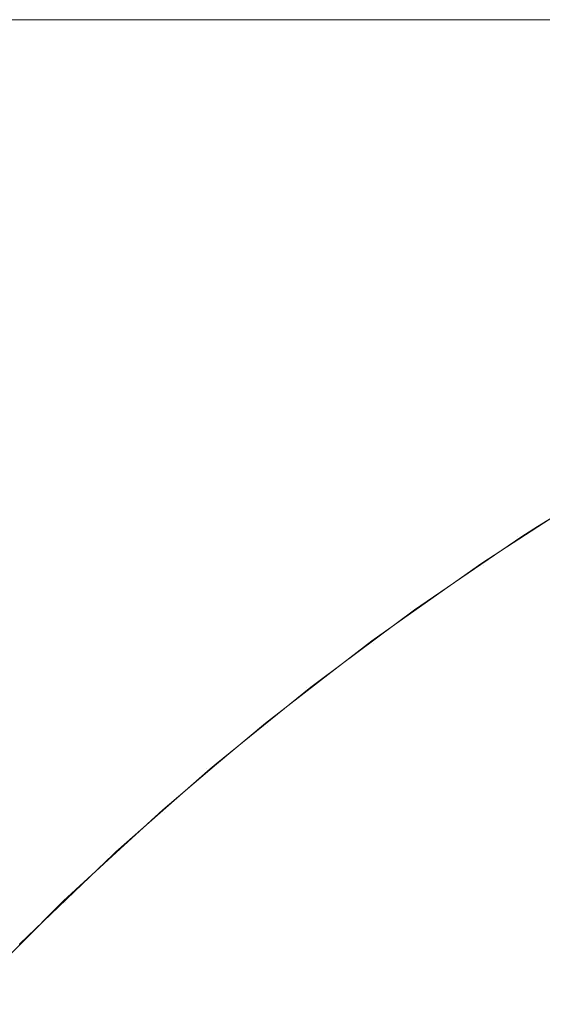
# Model space of a CAD drawing. Header units: centimetres. Extents: x -26 to 27.3, y -25.3 to -23.5.
# Tile 169 of 221: x 9.4119 to 9.4284, y -23.491 to -23.4599. Entities that reach past the tile are written whole.
import ezdxf

# ---------------------------------------------------------------- set-up
doc = ezdxf.new("R2010")
doc.units = ezdxf.units.CM
doc.header["$LTSCALE"] = 2.54
doc.layers.add('Lucido design-1', color=7, linetype='Continuous')

# ---------------------------------------------------------------- blocks, each defined once
blk = doc.blocks.new('Gruppo-4-1')
at = {"color": 7, "linetype": 'Continuous', "lineweight": 9}
for points, invisible_edges in [([(27.182518, -23.459935, 1050.32513), (27.182518, -23.459888, 1050.322055), (-25.917482, -23.459888, 1050.322055), (-25.917482, -23.459935, 1050.32513)], 8), ([(9.282518, -23.459888, 1050.122055), (-25.917482, -23.459888, 1050.322055), (27.182518, -23.459888, 1050.322055)], 9), ([(-25.917482, -23.459935, 1050.32513), (-25.917482, -23.460002, 1050.326416), (27.182518, -23.460002, 1050.326416), (27.182518, -23.459935, 1050.32513)], 10), ([(27.182518, -23.459888, 1050.322055), (9.291242, -23.459888, 1050.121865), (9.282518, -23.459888, 1050.122055)], 9), ([(9.299949, -23.459888, 1050.121294), (9.291242, -23.459888, 1050.121865), (27.182518, -23.459888, 1050.322055)], 10), ([(9.308623, -23.459888, 1050.120344), (9.299949, -23.459888, 1050.121294), (27.182518, -23.459888, 1050.322055)], 10), ([(9.317248, -23.459888, 1050.119017), (9.308623, -23.459888, 1050.120344), (27.182518, -23.459888, 1050.322055)], 10), ([(27.182518, -23.459888, 1050.322055), (9.325806, -23.459888, 1050.117314), (9.317248, -23.459888, 1050.119017)], 9), ([(9.334282, -23.459888, 1050.11524), (9.325806, -23.459888, 1050.117314), (27.182518, -23.459888, 1050.322055)], 10), ([(9.342659, -23.459888, 1050.112799), (9.334282, -23.459888, 1050.11524), (27.182518, -23.459888, 1050.322055)], 10), ([(27.182518, -23.459888, 1050.322055), (9.350922, -23.459888, 1050.109994), (9.342659, -23.459888, 1050.112799)], 9), ([(9.359055, -23.459888, 1050.106831), (9.350922, -23.459888, 1050.109994), (27.182518, -23.459888, 1050.322055)], 10), ([(9.367042, -23.459888, 1050.103317), (9.359055, -23.459888, 1050.106831), (27.182518, -23.459888, 1050.322055)], 10), ([(27.182518, -23.459888, 1050.322055), (9.374868, -23.459888, 1050.099457), (9.367042, -23.459888, 1050.103317)], 9), ([(27.182518, -23.459888, 1050.322055), (9.382518, -23.459888, 1050.09526), (9.374868, -23.459888, 1050.099457)], 9), ([(9.389978, -23.459888, 1050.090734), (9.382518, -23.459888, 1050.09526), (27.182518, -23.459888, 1050.322055)], 10), ([(9.397233, -23.459888, 1050.085886), (9.389978, -23.459888, 1050.090734), (27.182518, -23.459888, 1050.322055)], 10), ([(9.40427, -23.459888, 1050.080726), (9.397233, -23.459888, 1050.085886), (27.182518, -23.459888, 1050.322055)], 10), ([(27.182518, -23.459888, 1050.322055), (9.411075, -23.459888, 1050.075264), (9.40427, -23.459888, 1050.080726)], 9), ([(9.411075, -23.459888, 1050.075264), (9.417636, -23.459888, 1050.069511), (9.414691, -23.459983, 1050.066296), (9.408273, -23.459983, 1050.071924)], 14), ([(9.417636, -23.459888, 1050.069511), (9.411075, -23.459888, 1050.075264), (27.182518, -23.459888, 1050.322055)], 10), ([(9.417636, -23.459888, 1050.069511), (9.423939, -23.459888, 1050.063477), (9.420856, -23.459983, 1050.060394), (9.414691, -23.459983, 1050.066296)], 14), ([(27.182518, -23.459888, 1050.322055), (9.423939, -23.459888, 1050.063477), (9.417636, -23.459888, 1050.069511)], 9), ([(9.423939, -23.459888, 1050.063477), (9.429973, -23.459888, 1050.057173), (9.426759, -23.459983, 1050.054228), (9.420856, -23.459983, 1050.060394)], 14), ([(9.429973, -23.459888, 1050.057173), (9.423939, -23.459888, 1050.063477), (27.182518, -23.459888, 1050.322055)], 10), ([(9.429973, -23.459888, 1050.057173), (9.435727, -23.459888, 1050.050613), (9.432387, -23.459983, 1050.04781), (9.426759, -23.459983, 1050.054228)], 14), ([(27.182518, -23.460149, 1050.329276), (27.182518, -23.460002, 1050.326416), (-25.917482, -23.460002, 1050.326416), (-25.917482, -23.460149, 1050.329276)], 10), ([(-25.917482, -23.460149, 1050.329276), (-25.917482, -23.460288, 1050.330769), (27.182518, -23.460288, 1050.330769), (27.182518, -23.460149, 1050.329276)], 10), ([(9.408273, -23.459983, 1050.071924), (9.414691, -23.459983, 1050.066296), (9.411899, -23.460249, 1050.06325), (9.405617, -23.460249, 1050.068759)], 15), ([(9.411899, -23.460249, 1050.06325), (9.417934, -23.460249, 1050.057472), (9.415025, -23.460686, 1050.054562), (9.409119, -23.460686, 1050.060216)], 15), ([(9.414691, -23.459983, 1050.066296), (9.420856, -23.459983, 1050.060394), (9.417934, -23.460249, 1050.057472), (9.411899, -23.460249, 1050.06325)], 15), ([(9.417934, -23.460249, 1050.057472), (9.423712, -23.460249, 1050.051436), (9.420679, -23.460686, 1050.048656), (9.415025, -23.460686, 1050.054562)], 15), ([(9.420856, -23.459983, 1050.060394), (9.426759, -23.459983, 1050.054228), (9.423712, -23.460249, 1050.051436), (9.417934, -23.460249, 1050.057472)], 15), ([(9.423712, -23.460249, 1050.051436), (9.429221, -23.460249, 1050.045154), (9.42607, -23.460686, 1050.042509), (9.420679, -23.460686, 1050.048656)], 15), ([(9.426759, -23.459983, 1050.054228), (9.432387, -23.459983, 1050.04781), (9.429221, -23.460249, 1050.045154), (9.423712, -23.460249, 1050.051436)], 15), ([(9.429221, -23.460249, 1050.045154), (9.434451, -23.460249, 1050.038638), (9.431187, -23.460686, 1050.036133), (9.42607, -23.460686, 1050.042509)], 15), ([(27.182518, -23.460535, 1050.333412), (27.182518, -23.460288, 1050.330769), (-25.917482, -23.460288, 1050.330769), (-25.917482, -23.460535, 1050.333412)], 10), ([(-25.917482, -23.460535, 1050.333412), (-25.917482, -23.460764, 1050.335105), (27.182518, -23.460764, 1050.335105), (27.182518, -23.460535, 1050.333412)], 10), ([(27.182518, -23.461093, 1050.337533), (27.182518, -23.460764, 1050.335105), (-25.917482, -23.460764, 1050.335105), (-25.917482, -23.461093, 1050.337533)], 10), ([(9.409119, -23.460686, 1050.060216), (9.415025, -23.460686, 1050.054562), (9.412133, -23.461292, 1050.051671), (9.406356, -23.461292, 1050.057201)], 15), ([(9.415025, -23.460686, 1050.054562), (9.420679, -23.460686, 1050.048656), (9.417664, -23.461292, 1050.045894), (9.412133, -23.461292, 1050.051671)], 15), ([(9.420679, -23.460686, 1050.048656), (9.42607, -23.460686, 1050.042509), (9.422937, -23.461292, 1050.039881), (9.417664, -23.461292, 1050.045894)], 15), ([(9.42607, -23.460686, 1050.042509), (9.431187, -23.460686, 1050.036133), (9.427943, -23.461292, 1050.033644), (9.422937, -23.461292, 1050.039881)], 15), ([(9.431187, -23.460686, 1050.036133), (9.436022, -23.460686, 1050.02954), (9.432672, -23.461292, 1050.027194), (9.427943, -23.461292, 1050.033644)], 15), ([(-25.917482, -23.461093, 1050.337533), (-25.917482, -23.461428, 1050.339416), (27.182518, -23.461428, 1050.339416), (27.182518, -23.461093, 1050.337533)], 10), ([(27.182518, -23.461823, 1050.34163), (27.182518, -23.461428, 1050.339416), (-25.917482, -23.461428, 1050.339416), (-25.917482, -23.461823, 1050.34163)], 10), ([(9.406356, -23.461292, 1050.057201), (9.412133, -23.461292, 1050.051671), (9.409265, -23.462065, 1050.048802), (9.403615, -23.462065, 1050.05421)], 15), ([(9.412133, -23.461292, 1050.051671), (9.417664, -23.461292, 1050.045894), (9.414673, -23.462065, 1050.043153), (9.409265, -23.462065, 1050.048802)], 15), ([(9.417664, -23.461292, 1050.045894), (9.422937, -23.461292, 1050.039881), (9.419829, -23.462065, 1050.037273), (9.414673, -23.462065, 1050.043153)], 15), ([(9.422937, -23.461292, 1050.039881), (9.427943, -23.461292, 1050.033644), (9.424724, -23.462065, 1050.031174), (9.419829, -23.462065, 1050.037273)], 15), ([(9.427943, -23.461292, 1050.033644), (9.432672, -23.461292, 1050.027194), (9.429348, -23.462065, 1050.024867), (9.424724, -23.462065, 1050.031174)], 15), ([(-25.917482, -23.461823, 1050.34163), (-25.917482, -23.46228, 1050.343695), (27.182518, -23.46228, 1050.343695), (27.182518, -23.461823, 1050.34163)], 10), ([(9.409265, -23.462065, 1050.048802), (9.414673, -23.462065, 1050.043153), (9.41171, -23.463005, 1050.040438), (9.406423, -23.463005, 1050.04596)], 15), ([(9.414673, -23.462065, 1050.043153), (9.419829, -23.462065, 1050.037273), (9.416751, -23.463005, 1050.03469), (9.41171, -23.463005, 1050.040438)], 15), ([(9.419829, -23.462065, 1050.037273), (9.424724, -23.462065, 1050.031174), (9.421536, -23.463005, 1050.028728), (9.416751, -23.463005, 1050.03469)], 15), ([(9.424724, -23.462065, 1050.031174), (9.429348, -23.462065, 1050.024867), (9.426057, -23.463005, 1050.022562), (9.421536, -23.463005, 1050.028728)], 15), ([(9.429348, -23.462065, 1050.024867), (9.433693, -23.462065, 1050.018365), (9.430304, -23.463005, 1050.016205), (9.426057, -23.463005, 1050.022562)], 15), ([(27.182518, -23.462723, 1050.345697), (27.182518, -23.46228, 1050.343695), (-25.917482, -23.46228, 1050.343695), (-25.917482, -23.462723, 1050.345697)], 10), ([(-25.917482, -23.462723, 1050.345697), (-25.917482, -23.463316, 1050.347932), (27.182518, -23.463316, 1050.347932), (27.182518, -23.462723, 1050.345697)], 10), ([(9.41171, -23.463005, 1050.040438), (9.416751, -23.463005, 1050.03469), (9.413707, -23.464108, 1050.032136), (9.408781, -23.464108, 1050.037754)], 15), ([(9.416751, -23.463005, 1050.03469), (9.421536, -23.463005, 1050.028728), (9.418384, -23.464108, 1050.026309), (9.413707, -23.464108, 1050.032136)], 15), ([(9.421536, -23.463005, 1050.028728), (9.426057, -23.463005, 1050.022562), (9.422802, -23.464108, 1050.020283), (9.418384, -23.464108, 1050.026309)], 15), ([(9.426057, -23.463005, 1050.022562), (9.430304, -23.463005, 1050.016205), (9.426953, -23.464108, 1050.014071), (9.422802, -23.464108, 1050.020283)], 15), ([(9.430304, -23.463005, 1050.016205), (9.43427, -23.463005, 1050.009669), (9.43083, -23.464108, 1050.007683), (9.426953, -23.464108, 1050.014071)], 15), ([(27.182518, -23.463793, 1050.349727), (27.182518, -23.463316, 1050.347932), (-25.917482, -23.463316, 1050.347932), (-25.917482, -23.463793, 1050.349727)], 10), ([(-25.917482, -23.463793, 1050.349727), (-25.917482, -23.464536, 1050.35212), (27.182518, -23.464536, 1050.35212), (27.182518, -23.463793, 1050.349727)], 10), ([(9.408781, -23.464108, 1050.037754), (9.413707, -23.464108, 1050.032136), (9.410704, -23.465374, 1050.029616), (9.40589, -23.465374, 1050.035105)], 15), ([(9.413707, -23.464108, 1050.032136), (9.418384, -23.464108, 1050.026309), (9.415274, -23.465374, 1050.023922), (9.410704, -23.465374, 1050.029616)], 15), ([(9.418384, -23.464108, 1050.026309), (9.422802, -23.464108, 1050.020283), (9.419591, -23.465374, 1050.018035), (9.415274, -23.465374, 1050.023922)], 15), ([(9.422802, -23.464108, 1050.020283), (9.426953, -23.464108, 1050.014071), (9.423647, -23.465374, 1050.011964), (9.419591, -23.465374, 1050.018035)], 15), ([(9.426953, -23.464108, 1050.014071), (9.43083, -23.464108, 1050.007683), (9.427434, -23.465374, 1050.005723), (9.423647, -23.465374, 1050.011964)], 15), ([(9.43083, -23.464108, 1050.007683), (9.434423, -23.464108, 1050.001132), (9.430946, -23.465374, 1049.999322), (9.427434, -23.465374, 1050.005723)], 15), ([(27.182518, -23.465031, 1050.353712), (27.182518, -23.464536, 1050.35212), (-25.917482, -23.464536, 1050.35212), (-25.917482, -23.465031, 1050.353712)], 10), ([(-25.917482, -23.465031, 1050.353712), (-25.917482, -23.465938, 1050.356251), (27.182518, -23.465938, 1050.356251), (27.182518, -23.465031, 1050.353712)], 10), ([(9.410704, -23.465374, 1050.029616), (9.415274, -23.465374, 1050.023922), (9.41221, -23.466798, 1050.021571), (9.407746, -23.466798, 1050.027134)], 15), ([(9.415274, -23.465374, 1050.023922), (9.419591, -23.465374, 1050.018035), (9.416427, -23.466798, 1050.01582), (9.41221, -23.466798, 1050.021571)], 15), ([(9.419591, -23.465374, 1050.018035), (9.423647, -23.465374, 1050.011964), (9.42039, -23.466798, 1050.009889), (9.416427, -23.466798, 1050.01582)], 15), ([(9.423647, -23.465374, 1050.011964), (9.427434, -23.465374, 1050.005723), (9.42409, -23.466798, 1050.003792), (9.42039, -23.466798, 1050.009889)], 15), ([(9.427434, -23.465374, 1050.005723), (9.430946, -23.465374, 1049.999322), (9.42752, -23.466798, 1049.997539), (9.42409, -23.466798, 1050.003792)], 15), ([(9.430946, -23.465374, 1049.999322), (9.434175, -23.465374, 1049.992774), (9.430675, -23.466798, 1049.991142), (9.42752, -23.466798, 1049.997539)], 15), ([(27.182518, -23.466436, 1050.357645), (27.182518, -23.465938, 1050.356251), (-25.917482, -23.465938, 1050.356251), (-25.917482, -23.466436, 1050.357645)], 10), ([(-25.917482, -23.466436, 1050.357645), (-25.917482, -23.467517, 1050.360317), (27.182518, -23.467517, 1050.360317), (27.182518, -23.466436, 1050.357645)], 10), ([(9.407746, -23.466798, 1050.027134), (9.41221, -23.466798, 1050.021571), (9.409198, -23.468378, 1050.01926), (9.404837, -23.468378, 1050.024693)], 15), ([(9.41221, -23.466798, 1050.021571), (9.416427, -23.466798, 1050.01582), (9.413317, -23.468378, 1050.013642), (9.409198, -23.468378, 1050.01926)], 15), ([(9.416427, -23.466798, 1050.01582), (9.42039, -23.466798, 1050.009889), (9.417188, -23.468378, 1050.007849), (9.413317, -23.468378, 1050.013642)], 15), ([(9.42039, -23.466798, 1050.009889), (9.42409, -23.466798, 1050.003792), (9.420802, -23.468378, 1050.001893), (9.417188, -23.468378, 1050.007849)], 15), ([(9.42409, -23.466798, 1050.003792), (9.42752, -23.466798, 1049.997539), (9.424153, -23.468378, 1049.995786), (9.420802, -23.468378, 1050.001893)], 15), ([(9.42752, -23.466798, 1049.997539), (9.430675, -23.466798, 1049.991142), (9.427234, -23.468378, 1049.989537), (9.424153, -23.468378, 1049.995786)], 15), ([(9.430675, -23.466798, 1049.991142), (9.433547, -23.466798, 1049.984614), (9.43004, -23.468378, 1049.983161), (9.427234, -23.468378, 1049.989537)], 15), ([(27.182518, -23.468005, 1050.36152), (27.182518, -23.467517, 1050.360317), (-25.917482, -23.467517, 1050.360317), (-25.917482, -23.468005, 1050.36152)], 10), ([(-25.917482, -23.468005, 1050.36152), (-25.917482, -23.469273, 1050.36431), (27.182518, -23.469273, 1050.36431), (27.182518, -23.468005, 1050.36152)], 10), ([(9.409198, -23.468378, 1050.01926), (9.413317, -23.468378, 1050.013642), (9.410266, -23.470112, 1050.011505), (9.406242, -23.470112, 1050.016992)], 15), ([(9.413317, -23.468378, 1050.013642), (9.417188, -23.468378, 1050.007849), (9.414046, -23.470112, 1050.005848), (9.410266, -23.470112, 1050.011505)], 15), ([(9.417188, -23.468378, 1050.007849), (9.420802, -23.468378, 1050.001893), (9.417575, -23.470112, 1050.000031), (9.414046, -23.470112, 1050.005848)], 15), ([(9.420802, -23.468378, 1050.001893), (9.424153, -23.468378, 1049.995786), (9.420848, -23.470112, 1049.994065), (9.417575, -23.470112, 1050.000031)], 15), ([(9.424153, -23.468378, 1049.995786), (9.427234, -23.468378, 1049.989537), (9.423858, -23.470112, 1049.987963), (9.420848, -23.470112, 1049.994065)], 15), ([(9.427234, -23.468378, 1049.989537), (9.43004, -23.468378, 1049.983161), (9.426598, -23.470112, 1049.981735), (9.423858, -23.470112, 1049.987963)], 15), ([(9.43004, -23.468378, 1049.983161), (9.432565, -23.468378, 1049.976668), (9.429064, -23.470112, 1049.975394), (9.426598, -23.470112, 1049.981735)], 15), ([(27.182518, -23.469736, 1050.36533), (27.182518, -23.469273, 1050.36431), (-25.917482, -23.469273, 1050.36431), (-25.917482, -23.469736, 1050.36533)], 10), ([(-25.917482, -23.469736, 1050.36533), (-25.917482, -23.471201, 1050.368223), (27.182518, -23.471201, 1050.368223), (27.182518, -23.469736, 1050.36533)], 10), ([(9.410266, -23.470112, 1050.011505), (9.414046, -23.470112, 1050.005848), (9.410969, -23.471996, 1050.003888), (9.407277, -23.471996, 1050.009413)], 15), ([(9.414046, -23.470112, 1050.005848), (9.417575, -23.470112, 1050.000031), (9.414416, -23.471996, 1049.998207), (9.410969, -23.471996, 1050.003888)], 15), ([(9.417575, -23.470112, 1050.000031), (9.420848, -23.470112, 1049.994065), (9.417613, -23.471996, 1049.992381), (9.414416, -23.471996, 1049.998207)], 15), ([(9.420848, -23.470112, 1049.994065), (9.423858, -23.470112, 1049.987963), (9.420552, -23.471996, 1049.986421), (9.417613, -23.471996, 1049.992381)], 15), ([(9.423858, -23.470112, 1049.987963), (9.426598, -23.470112, 1049.981735), (9.423228, -23.471996, 1049.980339), (9.420552, -23.471996, 1049.986421)], 15), ([(9.426598, -23.470112, 1049.981735), (9.429064, -23.470112, 1049.975394), (9.425636, -23.471996, 1049.974146), (9.423228, -23.471996, 1049.980339)], 15), ([(9.429064, -23.470112, 1049.975394), (9.431251, -23.470112, 1049.968951), (9.427772, -23.471996, 1049.967854), (9.425636, -23.471996, 1049.974146)], 15), ([(9.431251, -23.470112, 1049.968951), (9.433155, -23.470112, 1049.962418), (9.429632, -23.471996, 1049.961474), (9.427772, -23.471996, 1049.967854)], 15), ([(27.182518, -23.471627, 1050.369067), (27.182518, -23.471201, 1050.368223), (-25.917482, -23.471201, 1050.368223), (-25.917482, -23.471627, 1050.369067)], 10), ([(-25.917482, -23.471627, 1050.369067), (-25.917482, -23.473297, 1050.372049), (27.182518, -23.473297, 1050.372049), (27.182518, -23.471627, 1050.369067)], 10), ([(9.410969, -23.471996, 1050.003888), (9.414416, -23.471996, 1049.998207), (9.41133, -23.474026, 1049.996425), (9.407963, -23.474026, 1050.001973)], 15), ([(9.414416, -23.471996, 1049.998207), (9.417613, -23.471996, 1049.992381), (9.414451, -23.474026, 1049.990735), (9.41133, -23.474026, 1049.996425)], 15), ([(9.417613, -23.471996, 1049.992381), (9.420552, -23.471996, 1049.986421), (9.417321, -23.474026, 1049.984915), (9.414451, -23.474026, 1049.990735)], 15), ([(9.420552, -23.471996, 1049.986421), (9.423228, -23.471996, 1049.980339), (9.419935, -23.474026, 1049.978975), (9.417321, -23.474026, 1049.984915)], 15), ([(9.423228, -23.471996, 1049.980339), (9.425636, -23.471996, 1049.974146), (9.422287, -23.474026, 1049.972927), (9.419935, -23.474026, 1049.978975)], 15), ([(9.425636, -23.471996, 1049.974146), (9.427772, -23.471996, 1049.967854), (9.424373, -23.474026, 1049.966782), (9.422287, -23.474026, 1049.972927)], 15), ([(9.427772, -23.471996, 1049.967854), (9.429632, -23.471996, 1049.961474), (9.426189, -23.474026, 1049.960552), (9.424373, -23.474026, 1049.966782)], 15), ([(9.429632, -23.471996, 1049.961474), (9.431211, -23.471996, 1049.95502), (9.427731, -23.474026, 1049.954248), (9.426189, -23.474026, 1049.960552)], 15), ([(9.431211, -23.471996, 1049.95502), (9.432507, -23.471996, 1049.948502), (9.428997, -23.474026, 1049.947884), (9.427731, -23.474026, 1049.954248)], 15), ([(27.182518, -23.473675, 1050.372725), (27.182518, -23.473297, 1050.372049), (-25.917482, -23.473297, 1050.372049), (-25.917482, -23.473675, 1050.372725)], 10), ([(-25.917482, -23.473675, 1050.372725), (-25.917482, -23.475558, 1050.37578), (27.182518, -23.475558, 1050.37578), (27.182518, -23.473675, 1050.372725)], 10), ([(9.41133, -23.474026, 1049.996425), (9.414451, -23.474026, 1049.990735), (9.411369, -23.476198, 1049.989131), (9.40832, -23.476198, 1049.994687)], 15), ([(9.414451, -23.474026, 1049.990735), (9.417321, -23.474026, 1049.984915), (9.414172, -23.476198, 1049.983447), (9.411369, -23.476198, 1049.989131)], 15), ([(9.417321, -23.474026, 1049.984915), (9.419935, -23.474026, 1049.978975), (9.416724, -23.476198, 1049.977645), (9.414172, -23.476198, 1049.983447)], 15), ([(9.419935, -23.474026, 1049.978975), (9.422287, -23.474026, 1049.972927), (9.419022, -23.476198, 1049.971739), (9.416724, -23.476198, 1049.977645)], 15), ([(9.422287, -23.474026, 1049.972927), (9.424373, -23.474026, 1049.966782), (9.421059, -23.476198, 1049.965737), (9.419022, -23.476198, 1049.971739)], 15), ([(9.424373, -23.474026, 1049.966782), (9.426189, -23.474026, 1049.960552), (9.422832, -23.476198, 1049.959652), (9.421059, -23.476198, 1049.965737)], 15), ([(9.426189, -23.474026, 1049.960552), (9.427731, -23.474026, 1049.954248), (9.424339, -23.476198, 1049.953496), (9.422832, -23.476198, 1049.959652)], 15), ([(9.427731, -23.474026, 1049.954248), (9.428997, -23.474026, 1049.947884), (9.425575, -23.476198, 1049.94728), (9.424339, -23.476198, 1049.953496)], 15), ([(9.428997, -23.474026, 1049.947884), (9.429984, -23.474026, 1049.94147), (9.426539, -23.476198, 1049.941016), (9.425575, -23.476198, 1049.94728)], 15), ([(9.429984, -23.474026, 1049.94147), (9.430691, -23.474026, 1049.935019), (9.427229, -23.476198, 1049.934716), (9.426539, -23.476198, 1049.941016)], 15), ([(9.430691, -23.474026, 1049.935019), (9.431115, -23.474026, 1049.928543), (9.427644, -23.476198, 1049.928392), (9.427229, -23.476198, 1049.934716)], 15), ([(9.427644, -23.476198, 1049.928392), (9.431115, -23.474026, 1049.928543), (9.431257, -23.474026, 1049.922055), (9.428281, -23.475886, 1049.922055)], 11), ([(9.428281, -23.475886, 1049.922055), (9.431257, -23.474026, 1049.922055), (9.430087, -23.474735, 1049.722055)], 10), ([(9.428288, -23.475896, 1049.722055), (9.430087, -23.474735, 1049.722055), (9.430137, -23.474816, 1049.717695), (9.426574, -23.477116, 1049.717695)], 14), ([(9.426574, -23.477116, 1049.717695), (9.430137, -23.474816, 1049.717695), (9.430277, -23.475043, 1049.713563), (9.426723, -23.477336, 1049.713563)], 15), ([(9.430087, -23.474735, 1049.722055), (9.428288, -23.475896, 1049.722055), (9.428281, -23.475886, 1049.922055)], 10), ([(9.426723, -23.477336, 1049.713563), (9.430277, -23.475043, 1049.713563), (9.430506, -23.475414, 1049.709449), (9.426967, -23.477698, 1049.709449)], 15), ([(9.426967, -23.477698, 1049.709449), (9.430506, -23.475414, 1049.709449), (9.430823, -23.47593, 1049.705359), (9.427306, -23.4782, 1049.705359)], 15), ([(27.182518, -23.475877, 1050.376297), (27.182518, -23.475558, 1050.37578), (-25.917482, -23.475558, 1050.37578), (-25.917482, -23.475877, 1050.376297)], 10), ([(-25.917482, -23.475877, 1050.376297), (-25.917482, -23.47798, 1050.379408), (27.182518, -23.47798, 1050.379408), (27.182518, -23.475877, 1050.376297)], 10), ([(9.427782, -23.476198, 1049.922055), (9.428281, -23.475886, 1049.922055), (9.428288, -23.475896, 1049.722055), (9.42652, -23.477037, 1049.722055)], 10), ([(9.426574, -23.477116, 1049.717695), (9.42652, -23.477037, 1049.722055), (9.428288, -23.475896, 1049.722055)], 9), ([(9.427306, -23.4782, 1049.705359), (9.430823, -23.47593, 1049.705359), (9.431229, -23.476589, 1049.701302), (9.42774, -23.478841, 1049.701302)], 15), ([(9.428281, -23.475886, 1049.922055), (9.427782, -23.476198, 1049.922055), (9.427644, -23.476198, 1049.928392)], 10), ([(9.411369, -23.476198, 1049.989131), (9.414172, -23.476198, 1049.983447), (9.411109, -23.478509, 1049.982018), (9.408371, -23.478509, 1049.98757)], 15), ([(9.414172, -23.476198, 1049.983447), (9.416724, -23.476198, 1049.977645), (9.413602, -23.478509, 1049.976352), (9.411109, -23.478509, 1049.982018)], 15), ([(9.416724, -23.476198, 1049.977645), (9.419022, -23.476198, 1049.971739), (9.415845, -23.478509, 1049.970583), (9.413602, -23.478509, 1049.976352)], 15), ([(9.419022, -23.476198, 1049.971739), (9.421059, -23.476198, 1049.965737), (9.417835, -23.478509, 1049.964721), (9.415845, -23.478509, 1049.970583)], 15), ([(9.421059, -23.476198, 1049.965737), (9.422832, -23.476198, 1049.959652), (9.419567, -23.478509, 1049.958778), (9.417835, -23.478509, 1049.964721)], 15), ([(9.422832, -23.476198, 1049.959652), (9.424339, -23.476198, 1049.953496), (9.421039, -23.478509, 1049.952765), (9.419567, -23.478509, 1049.958778)], 15), ([(9.424339, -23.476198, 1049.953496), (9.425575, -23.476198, 1049.94728), (9.422246, -23.478509, 1049.946693), (9.421039, -23.478509, 1049.952765)], 15), ([(9.425575, -23.476198, 1049.94728), (9.426539, -23.476198, 1049.941016), (9.423188, -23.478509, 1049.940575), (9.422246, -23.478509, 1049.946693)], 15), ([(9.426539, -23.476198, 1049.941016), (9.427229, -23.476198, 1049.934716), (9.423862, -23.478509, 1049.934421), (9.423188, -23.478509, 1049.940575)], 15), ([(9.427229, -23.476198, 1049.934716), (9.427644, -23.476198, 1049.928392), (9.424267, -23.478509, 1049.928244), (9.423862, -23.478509, 1049.934421)], 15), ([(9.424267, -23.478509, 1049.928244), (9.427644, -23.476198, 1049.928392), (9.427782, -23.476198, 1049.922055), (9.424801, -23.478236, 1049.922055)], 11), ([(9.424801, -23.478236, 1049.922055), (9.427782, -23.476198, 1049.922055), (9.42652, -23.477037, 1049.722055)], 10), ([(9.42774, -23.478841, 1049.701302), (9.431229, -23.476589, 1049.701302), (9.431721, -23.477389, 1049.697284), (9.428266, -23.479619, 1049.697284)], 15), ([(9.42652, -23.477037, 1049.722055), (9.424809, -23.478248, 1049.722055), (9.424801, -23.478236, 1049.922055)], 10), ([(9.424809, -23.478248, 1049.722055), (9.42652, -23.477037, 1049.722055), (9.426574, -23.477116, 1049.717695)], 10), ([(9.426574, -23.477116, 1049.717695), (9.423111, -23.479565, 1049.717695), (9.423055, -23.479488, 1049.722055), (9.424809, -23.478248, 1049.722055)], 11), ([(9.423111, -23.479565, 1049.717695), (9.426574, -23.477116, 1049.717695), (9.426723, -23.477336, 1049.713563), (9.423269, -23.479779, 1049.713563)], 15), ([(9.423269, -23.479779, 1049.713563), (9.426723, -23.477336, 1049.713563), (9.426967, -23.477698, 1049.709449), (9.423529, -23.48013, 1049.709449)], 15), ([(9.428266, -23.479619, 1049.697284), (9.431721, -23.477389, 1049.697284), (9.4323, -23.478329, 1049.693311), (9.428884, -23.480534, 1049.693311)], 15), ([(9.423529, -23.48013, 1049.709449), (9.426967, -23.477698, 1049.709449), (9.427306, -23.4782, 1049.705359), (9.423889, -23.480617, 1049.705359)], 15), ([(27.182518, -23.478229, 1050.379777), (27.182518, -23.47798, 1050.379408), (-25.917482, -23.47798, 1050.379408), (-25.917482, -23.478229, 1050.379777)], 10), ([(-25.917482, -23.478229, 1050.379777), (-25.917482, -23.480557, 1050.382928), (27.182518, -23.480557, 1050.382928), (27.182518, -23.478229, 1050.379777)], 10), ([(9.424402, -23.478509, 1049.922055), (9.424801, -23.478236, 1049.922055), (9.424809, -23.478248, 1049.722055), (9.423055, -23.479488, 1049.722055)], 10), ([(9.423889, -23.480617, 1049.705359), (9.427306, -23.4782, 1049.705359), (9.42774, -23.478841, 1049.701302), (9.424349, -23.481239, 1049.701302)], 15), ([(9.424801, -23.478236, 1049.922055), (9.424402, -23.478509, 1049.922055), (9.424267, -23.478509, 1049.928244)], 10), ([(9.411109, -23.478509, 1049.982018), (9.413602, -23.478509, 1049.976352), (9.410572, -23.480954, 1049.975097), (9.408136, -23.480954, 1049.980632)], 15), ([(9.413602, -23.478509, 1049.976352), (9.415845, -23.478509, 1049.970583), (9.412763, -23.480954, 1049.969461), (9.410572, -23.480954, 1049.975097)], 15), ([(9.415845, -23.478509, 1049.970583), (9.417835, -23.478509, 1049.964721), (9.414707, -23.480954, 1049.963734), (9.412763, -23.480954, 1049.969461)], 15), ([(9.417835, -23.478509, 1049.964721), (9.419567, -23.478509, 1049.958778), (9.4164, -23.480954, 1049.957929), (9.414707, -23.480954, 1049.963734)], 15), ([(9.419567, -23.478509, 1049.958778), (9.421039, -23.478509, 1049.952765), (9.417837, -23.480954, 1049.952055), (9.4164, -23.480954, 1049.957929)], 15), ([(9.421039, -23.478509, 1049.952765), (9.422246, -23.478509, 1049.946693), (9.419017, -23.480954, 1049.946124), (9.417837, -23.480954, 1049.952055)], 15), ([(9.422246, -23.478509, 1049.946693), (9.423188, -23.478509, 1049.940575), (9.419937, -23.480954, 1049.940147), (9.419017, -23.480954, 1049.946124)], 15), ([(9.423188, -23.478509, 1049.940575), (9.423862, -23.478509, 1049.934421), (9.420595, -23.480954, 1049.934135), (9.419937, -23.480954, 1049.940147)], 15), ([(9.423862, -23.478509, 1049.934421), (9.424267, -23.478509, 1049.928244), (9.42099, -23.480954, 1049.928101), (9.420595, -23.480954, 1049.934135)], 15), ([(9.42099, -23.480954, 1049.928101), (9.424267, -23.478509, 1049.928244), (9.424402, -23.478509, 1049.922055), (9.421418, -23.480733, 1049.922055)], 11), ([(9.421418, -23.480733, 1049.922055), (9.424402, -23.478509, 1049.922055), (9.423055, -23.479488, 1049.722055)], 10), ([(9.424349, -23.481239, 1049.701302), (9.42774, -23.478841, 1049.701302), (9.428266, -23.479619, 1049.697284), (9.424908, -23.481994, 1049.697284)], 15), ([(9.423055, -23.479488, 1049.722055), (9.421428, -23.480746, 1049.722055), (9.421418, -23.480733, 1049.922055)], 10), ([(9.421428, -23.480746, 1049.722055), (9.423055, -23.479488, 1049.722055), (9.423111, -23.479565, 1049.717695)], 10), ([(9.423111, -23.479565, 1049.717695), (9.419756, -23.482158, 1049.717695), (9.419696, -23.482084, 1049.722055), (9.421428, -23.480746, 1049.722055)], 11), ([(9.419756, -23.482158, 1049.717695), (9.423111, -23.479565, 1049.717695), (9.423269, -23.479779, 1049.713563), (9.419923, -23.482365, 1049.713563)], 15), ([(9.419923, -23.482365, 1049.713563), (9.423269, -23.479779, 1049.713563), (9.423529, -23.48013, 1049.709449), (9.420197, -23.482705, 1049.709449)], 15), ([(9.424908, -23.481994, 1049.697284), (9.428266, -23.479619, 1049.697284), (9.428884, -23.480534, 1049.693311), (9.425564, -23.482881, 1049.693311)], 15), ([(9.420197, -23.482705, 1049.709449), (9.423529, -23.48013, 1049.709449), (9.423889, -23.480617, 1049.705359), (9.420578, -23.483176, 1049.705359)], 15), ([(27.182518, -23.480728, 1050.383159), (27.182518, -23.480557, 1050.382928), (-25.917482, -23.480557, 1050.382928), (-25.917482, -23.480728, 1050.383159)], 10), ([(-25.917482, -23.480728, 1050.383159), (-25.917482, -23.483286, 1050.386332), (27.182518, -23.483286, 1050.386332), (27.182518, -23.480728, 1050.383159)], 10), ([(9.421122, -23.480954, 1049.922055), (9.421418, -23.480733, 1049.922055), (9.421428, -23.480746, 1049.722055), (9.419696, -23.482084, 1049.722055)], 10), ([(9.420578, -23.483176, 1049.705359), (9.423889, -23.480617, 1049.705359), (9.424349, -23.481239, 1049.701302), (9.421064, -23.483778, 1049.701302)], 15), ([(9.421418, -23.480733, 1049.922055), (9.421122, -23.480954, 1049.922055), (9.42099, -23.480954, 1049.928101)], 10), ([(9.425564, -23.482881, 1049.693311), (9.428884, -23.480534, 1049.693311), (9.429592, -23.481582, 1049.68939), (9.426316, -23.483899, 1049.68939)], 15), ([(9.410572, -23.480954, 1049.975097), (9.412763, -23.480954, 1049.969461), (9.409781, -23.483529, 1049.968375), (9.407639, -23.483529, 1049.973882)], 15), ([(9.412763, -23.480954, 1049.969461), (9.414707, -23.480954, 1049.963734), (9.41168, -23.483529, 1049.96278), (9.409781, -23.483529, 1049.968375)], 15), ([(9.414707, -23.480954, 1049.963734), (9.4164, -23.480954, 1049.957929), (9.413334, -23.483529, 1049.957107), (9.41168, -23.483529, 1049.96278)], 15), ([(9.4164, -23.480954, 1049.957929), (9.417837, -23.480954, 1049.952055), (9.414738, -23.483529, 1049.951368), (9.413334, -23.483529, 1049.957107)], 15), ([(9.417837, -23.480954, 1049.952055), (9.419017, -23.480954, 1049.946124), (9.415891, -23.483529, 1049.945573), (9.414738, -23.483529, 1049.951368)], 15), ([(9.419017, -23.480954, 1049.946124), (9.419937, -23.480954, 1049.940147), (9.41679, -23.483529, 1049.939733), (9.415891, -23.483529, 1049.945573)], 15), ([(9.419937, -23.480954, 1049.940147), (9.420595, -23.480954, 1049.934135), (9.417433, -23.483529, 1049.933859), (9.41679, -23.483529, 1049.939733)], 15), ([(9.420595, -23.480954, 1049.934135), (9.42099, -23.480954, 1049.928101), (9.417819, -23.483529, 1049.927963), (9.417433, -23.483529, 1049.933859)], 15), ([(9.417819, -23.483529, 1049.927963), (9.42099, -23.480954, 1049.928101), (9.421122, -23.480954, 1049.922055), (9.41814, -23.483373, 1049.922055)], 11), ([(9.41814, -23.483373, 1049.922055), (9.421122, -23.480954, 1049.922055), (9.419696, -23.482084, 1049.722055)], 10), ([(9.421064, -23.483778, 1049.701302), (9.424349, -23.481239, 1049.701302), (9.424908, -23.481994, 1049.697284), (9.421654, -23.484509, 1049.697284)], 15), ([(9.426316, -23.483899, 1049.68939), (9.429592, -23.481582, 1049.68939), (9.43039, -23.482762, 1049.685528), (9.427163, -23.485044, 1049.685528)], 15), ([(9.421654, -23.484509, 1049.697284), (9.424908, -23.481994, 1049.697284), (9.425564, -23.482881, 1049.693311), (9.422347, -23.485368, 1049.693311)], 15), ([(9.419756, -23.482158, 1049.717695), (9.416513, -23.484892, 1049.717695), (9.41645, -23.484821, 1049.722055), (9.418152, -23.483386, 1049.722055)], 11), ([(9.416513, -23.484892, 1049.717695), (9.419756, -23.482158, 1049.717695), (9.419923, -23.482365, 1049.713563), (9.416689, -23.485092, 1049.713563)], 15), ([(9.419696, -23.482084, 1049.722055), (9.418152, -23.483386, 1049.722055), (9.41814, -23.483373, 1049.922055)], 10), ([(9.418152, -23.483386, 1049.722055), (9.419696, -23.482084, 1049.722055), (9.419756, -23.482158, 1049.717695)], 10), ([(9.416689, -23.485092, 1049.713563), (9.419923, -23.482365, 1049.713563), (9.420197, -23.482705, 1049.709449), (9.416978, -23.48542, 1049.709449)], 15), ([(9.416978, -23.48542, 1049.709449), (9.420197, -23.482705, 1049.709449), (9.420578, -23.483176, 1049.705359), (9.417378, -23.485874, 1049.705359)], 15), ([(9.422347, -23.485368, 1049.693311), (9.425564, -23.482881, 1049.693311), (9.426316, -23.483899, 1049.68939), (9.423142, -23.486352, 1049.68939)], 15), ([(9.427163, -23.485044, 1049.685528), (9.43039, -23.482762, 1049.685528), (9.431275, -23.484071, 1049.681732), (9.428103, -23.486315, 1049.681732)], 15), ([(9.417378, -23.485874, 1049.705359), (9.420578, -23.483176, 1049.705359), (9.421064, -23.483778, 1049.701302), (9.417889, -23.486455, 1049.701302)], 15), ([(27.182518, -23.483369, 1050.386436), (27.182518, -23.483286, 1050.386332), (-25.917482, -23.483286, 1050.386332), (-25.917482, -23.483369, 1050.386436)], 10), ([(-25.917482, -23.483369, 1050.386436), (-25.917482, -23.486149, 1050.389602), (27.182518, -23.486149, 1050.389602), (27.182518, -23.483369, 1050.386436)], 10), ([(9.41168, -23.483529, 1049.96278), (9.413334, -23.483529, 1049.957107), (9.410375, -23.486228, 1049.956314), (9.408759, -23.486228, 1049.961859)], 15), ([(9.413334, -23.483529, 1049.957107), (9.414738, -23.483529, 1049.951368), (9.411747, -23.486228, 1049.950705), (9.410375, -23.486228, 1049.956314)], 15), ([(9.414738, -23.483529, 1049.951368), (9.415891, -23.483529, 1049.945573), (9.412874, -23.486228, 1049.945041), (9.411747, -23.486228, 1049.950705)], 15), ([(9.415891, -23.483529, 1049.945573), (9.41679, -23.483529, 1049.939733), (9.413752, -23.486228, 1049.939333), (9.412874, -23.486228, 1049.945041)], 15), ([(9.41679, -23.483529, 1049.939733), (9.417433, -23.483529, 1049.933859), (9.414381, -23.486228, 1049.933592), (9.413752, -23.486228, 1049.939333)], 15), ([(9.417433, -23.483529, 1049.933859), (9.417819, -23.483529, 1049.927963), (9.414759, -23.486228, 1049.927829), (9.414381, -23.486228, 1049.933592)], 15), ([(9.414759, -23.486228, 1049.927829), (9.417819, -23.483529, 1049.927963), (9.417948, -23.483529, 1049.922055), (9.414973, -23.486151, 1049.922055)], 11), ([(9.414973, -23.486151, 1049.922055), (9.417948, -23.483529, 1049.922055), (9.41645, -23.484821, 1049.722055)], 10), ([(9.417948, -23.483529, 1049.922055), (9.41814, -23.483373, 1049.922055), (9.418152, -23.483386, 1049.722055), (9.41645, -23.484821, 1049.722055)], 10), ([(9.41814, -23.483373, 1049.922055), (9.417948, -23.483529, 1049.922055), (9.417819, -23.483529, 1049.927963)], 10), ([(9.417889, -23.486455, 1049.701302), (9.421064, -23.483778, 1049.701302), (9.421654, -23.484509, 1049.697284), (9.41851, -23.48716, 1049.697284)], 15), ([(9.423142, -23.486352, 1049.68939), (9.426316, -23.483899, 1049.68939), (9.427163, -23.485044, 1049.685528), (9.424037, -23.487461, 1049.685528)], 15), ([(9.428103, -23.486315, 1049.681732), (9.431275, -23.484071, 1049.681732), (9.432246, -23.485508, 1049.678006), (9.429134, -23.487709, 1049.678006)], 15), ([(9.41851, -23.48716, 1049.697284), (9.421654, -23.484509, 1049.697284), (9.422347, -23.485368, 1049.693311), (9.419239, -23.487989, 1049.693311)], 15), ([(9.416513, -23.484892, 1049.717695), (9.41339, -23.487761, 1049.717695), (9.413324, -23.487692, 1049.722055), (9.414986, -23.486166, 1049.722055)], 11), ([(9.41339, -23.487761, 1049.717695), (9.416513, -23.484892, 1049.717695), (9.416689, -23.485092, 1049.713563), (9.413574, -23.487953, 1049.713563)], 15), ([(9.413574, -23.487953, 1049.713563), (9.416689, -23.485092, 1049.713563), (9.416978, -23.48542, 1049.709449), (9.413876, -23.488268, 1049.709449)], 15), ([(9.41645, -23.484821, 1049.722055), (9.414986, -23.486166, 1049.722055), (9.414973, -23.486151, 1049.922055)], 10), ([(9.414986, -23.486166, 1049.722055), (9.41645, -23.484821, 1049.722055), (9.416513, -23.484892, 1049.717695)], 10), ([(9.424037, -23.487461, 1049.685528), (9.427163, -23.485044, 1049.685528), (9.428103, -23.486315, 1049.681732), (9.42503, -23.48869, 1049.681732)], 15), ([(9.413876, -23.488268, 1049.709449), (9.416978, -23.48542, 1049.709449), (9.417378, -23.485874, 1049.705359), (9.414295, -23.488706, 1049.705359)], 15), ([(9.419239, -23.487989, 1049.693311), (9.422347, -23.485368, 1049.693311), (9.423142, -23.486352, 1049.68939), (9.420075, -23.488939, 1049.68939)], 15), ([(9.414295, -23.488706, 1049.705359), (9.417378, -23.485874, 1049.705359), (9.417889, -23.486455, 1049.701302), (9.414831, -23.489264, 1049.701302)], 15), ([(-25.917482, -23.486149, 1050.389602), (-25.917482, -23.486161, 1050.389614), (27.182518, -23.486161, 1050.389614), (27.182518, -23.486149, 1050.389602)], 10), ([(27.182518, -23.489063, 1050.392652), (27.182518, -23.486161, 1050.389614), (-25.917482, -23.486161, 1050.389614), (-25.917482, -23.489063, 1050.392652)], 10), ([(9.411747, -23.486228, 1049.950705), (9.412874, -23.486228, 1049.945041), (9.409971, -23.489048, 1049.944529), (9.408869, -23.489048, 1049.950067)], 15), ([(9.412874, -23.486228, 1049.945041), (9.413752, -23.486228, 1049.939333), (9.41083, -23.489048, 1049.938948), (9.409971, -23.489048, 1049.944529)], 15), ([(9.413752, -23.486228, 1049.939333), (9.414381, -23.486228, 1049.933592), (9.411444, -23.489048, 1049.933335), (9.41083, -23.489048, 1049.938948)], 15), ([(9.414381, -23.486228, 1049.933592), (9.414759, -23.486228, 1049.927829), (9.411814, -23.489048, 1049.9277), (9.411444, -23.489048, 1049.933335)], 15), ([(9.414759, -23.486228, 1049.927829), (9.414885, -23.486228, 1049.922055), (9.411937, -23.489048, 1049.922055), (9.411814, -23.489048, 1049.9277)], 13), ([(9.413324, -23.487692, 1049.722055), (9.411937, -23.489048, 1049.922055), (9.414885, -23.486228, 1049.922055)], 9), ([(9.414885, -23.486228, 1049.922055), (9.414986, -23.486166, 1049.722055), (9.413324, -23.487692, 1049.722055)], 9), ([(9.414973, -23.486151, 1049.922055), (9.414885, -23.486228, 1049.922055), (9.414759, -23.486228, 1049.927829)], 10), ([(9.414885, -23.486228, 1049.922055), (9.414973, -23.486151, 1049.922055), (9.414986, -23.486166, 1049.722055)], 10), ([(9.420075, -23.488939, 1049.68939), (9.423142, -23.486352, 1049.68939), (9.424037, -23.487461, 1049.685528), (9.421016, -23.490008, 1049.685528)], 15), ([(9.42503, -23.48869, 1049.681732), (9.428103, -23.486315, 1049.681732), (9.429134, -23.487709, 1049.678006), (9.426119, -23.490039, 1049.678006)], 15), ([(9.414831, -23.489264, 1049.701302), (9.417889, -23.486455, 1049.701302), (9.41851, -23.48716, 1049.697284), (9.415481, -23.489943, 1049.697284)], 15), ([(9.415481, -23.489943, 1049.697284), (9.41851, -23.48716, 1049.697284), (9.419239, -23.487989, 1049.693311), (9.416244, -23.490739, 1049.693311)], 15), ([(9.421016, -23.490008, 1049.685528), (9.424037, -23.487461, 1049.685528), (9.42503, -23.48869, 1049.681732), (9.42206, -23.491194, 1049.681732)], 15), ([(9.41339, -23.487761, 1049.717695), (9.410391, -23.49076, 1049.717695), (9.410322, -23.490694, 1049.722055), (9.411938, -23.489079, 1049.722055)], 11), ([(9.410391, -23.49076, 1049.717695), (9.41339, -23.487761, 1049.717695), (9.413574, -23.487953, 1049.713563), (9.410583, -23.490944, 1049.713563)], 15), ([(9.413324, -23.487692, 1049.722055), (9.411938, -23.489079, 1049.722055), (9.411922, -23.489063, 1049.922055), (9.411937, -23.489048, 1049.922055)], 10), ([(9.411938, -23.489079, 1049.722055), (9.413324, -23.487692, 1049.722055), (9.41339, -23.487761, 1049.717695)], 10), ([(9.426119, -23.490039, 1049.678006), (9.429134, -23.487709, 1049.678006), (9.430254, -23.489223, 1049.674359), (9.427302, -23.491505, 1049.674359)], 15), ([(9.410583, -23.490944, 1049.713563), (9.413574, -23.487953, 1049.713563), (9.413876, -23.488268, 1049.709449), (9.410898, -23.491246, 1049.709449)], 15), ([(9.416244, -23.490739, 1049.693311), (9.419239, -23.487989, 1049.693311), (9.420075, -23.488939, 1049.68939), (9.41712, -23.491653, 1049.68939)], 15), ([(9.410898, -23.491246, 1049.709449), (9.413876, -23.488268, 1049.709449), (9.414295, -23.488706, 1049.705359), (9.411336, -23.491665, 1049.705359)], 15), ([(9.411336, -23.491665, 1049.705359), (9.414295, -23.488706, 1049.705359), (9.414831, -23.489264, 1049.701302), (9.411894, -23.492201, 1049.701302)], 15), ([(9.42206, -23.491194, 1049.681732), (9.42503, -23.48869, 1049.681732), (9.426119, -23.490039, 1049.678006), (9.423205, -23.492496, 1049.678006)], 15), ([(-25.917482, -23.489063, 1050.392652), (-25.917482, -23.48918, 1050.392764), (27.182518, -23.48918, 1050.392764), (27.182518, -23.489063, 1050.392652)], 10), ([(9.411922, -23.489063, 1049.922055), (9.411938, -23.489079, 1049.722055), (9.410322, -23.490694, 1049.722055)], 9), ([(9.41712, -23.491653, 1049.68939), (9.420075, -23.488939, 1049.68939), (9.421016, -23.490008, 1049.685528), (9.418105, -23.492681, 1049.685528)], 15), ([(27.182518, -23.492106, 1050.395578), (27.182518, -23.48918, 1050.392764), (-25.917482, -23.48918, 1050.392764), (-25.917482, -23.492106, 1050.395578)], 10), ([(9.411894, -23.492201, 1049.701302), (9.414831, -23.489264, 1049.701302), (9.415481, -23.489943, 1049.697284), (9.412572, -23.492851, 1049.697284)], 15), ([(9.427302, -23.491505, 1049.674359), (9.430254, -23.489223, 1049.674359), (9.431461, -23.490855, 1049.670794), (9.428578, -23.493084, 1049.670794)], 15), ([(9.412572, -23.492851, 1049.697284), (9.415481, -23.489943, 1049.697284), (9.416244, -23.490739, 1049.693311), (9.413369, -23.493614, 1049.693311)], 15), ([(9.418105, -23.492681, 1049.685528), (9.421016, -23.490008, 1049.685528), (9.42206, -23.491194, 1049.681732), (9.419199, -23.493822, 1049.681732)], 15), ([(9.423205, -23.492496, 1049.678006), (9.426119, -23.490039, 1049.678006), (9.427302, -23.491505, 1049.674359), (9.42445, -23.49391, 1049.674359)], 15), ([(9.413369, -23.493614, 1049.693311), (9.416244, -23.490739, 1049.693311), (9.41712, -23.491653, 1049.68939), (9.414283, -23.49449, 1049.68939)], 15)]:
    blk.add_3dface(points, dxfattribs=dict(at, invisible_edges=invisible_edges))

msp = doc.modelspace()

# ---------------------------------------------------------------- block references
at = {"layer": 'Lucido design-1', "color": 7}
msp.add_blockref('Gruppo-4-1', (0, 0), dxfattribs=at)

doc.saveas('drawing.dxf')
